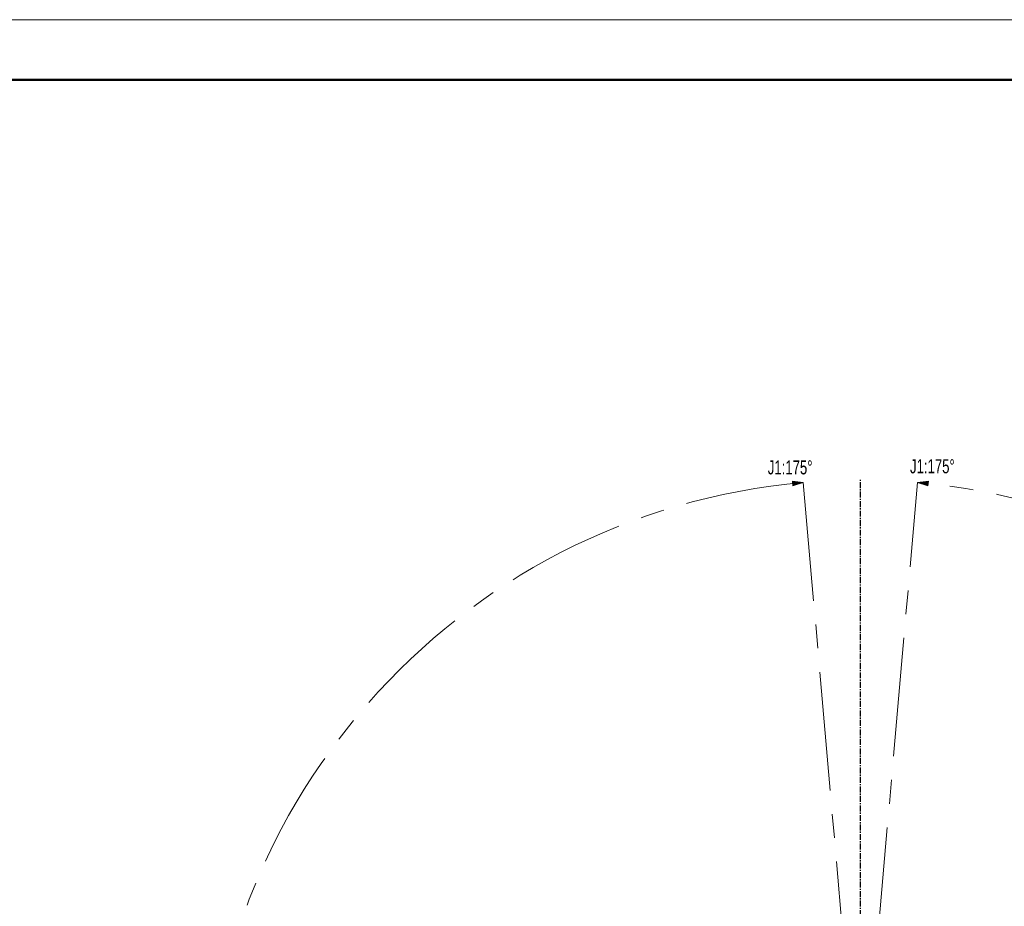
# Model space of a CAD drawing. Header units: millimetres. Extents: x -4 to 420, y 0 to 297.
# Tile 14 of 15: x 209 to 315, y 203 to 297. Entities that reach past the tile are written whole.
import ezdxf

# ---------------------------------------------------------------- set-up
doc = ezdxf.new("R2010")
doc.units = ezdxf.units.MM
doc.linetypes.add('CENTERX2', pattern=[20.32, 12.7, -2.54, 2.54, -2.54])
doc.layers.get('0').update_dxf_attribs({"lineweight": 18})
doc.layers.add('中心线层', color=6, linetype='CENTERX2', lineweight=25)
doc.layers.add('标注层', color=150, linetype='Continuous', lineweight=18)
doc.styles.add('SLDTEXTSTYLE0', font='txt', dxfattribs={"width": 0.7})

# ---------------------------------------------------------------- blocks, each defined once
blk = doc.blocks.new('块1')
at = {"linetype": 'Continuous'}
blk.add_hatch(color=7, dxfattribs=at).paths.add_polyline_path([(5474, 5770), (5449, 5655), (5500, 5655)], flags=0)
at = {"color": 7, "linetype": 'Continuous', "lineweight": 18}
for p, q in [((5474, 5770), (5449, 5655)), ((5500, 5655), (5474, 5770)), ((5449, 5655), (5500, 5655))]:
    blk.add_line(p, q, dxfattribs=at)
blk = doc.blocks.new('SW_CENTERMARKSYMBOL_4')
at = {"layer": '中心线层', "color": 0}
blk.add_line((0, 1), (0, 1400.5), dxfattribs=at)
blk = doc.blocks.new('2')
at = {"color": 0, "linetype": 'CENTERX2', "lineweight": 18}
for p, q in [((-6.0509, 69.73363), (0.05, 0)), ((0.05, 0), (6.1509, 69.73363))]:
    blk.add_line(p, q, dxfattribs=at)
blk.add_arc((0.05, 0), 70, 95, 85, dxfattribs=at)
at = {"color": 7, "linetype": 'Continuous', "xscale": 0.01, "yscale": 0.01, "zscale": 0.01}
for p, rotation in [((-68.29494, 119.2475), 274.993152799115), ((58.85132, 10.16342), 84.99315279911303)]:
    blk.add_blockref('块1', p, dxfattribs=dict(at, rotation=rotation))
at = {"layer": '中心线层', "color": 0, "xscale": 0.05, "yscale": 0.05, "zscale": 0.05}
blk.add_blockref('SW_CENTERMARKSYMBOL_4', (0.05, 0), dxfattribs=at)
at = {"layer": '标注层', "color": 7, "char_height": 1.5, "width": 9.9955307, "attachment_point": 1, "style": 'SLDTEXTSTYLE0'}
for insert in [(-9.8457, 72.10535), (5.35649, 72.21558)]:
    blk.add_mtext('J1:175%%D', dxfattribs=dict(at, insert=insert))

msp = doc.modelspace()

# ---------------------------------------------------------------- linework, layer by layer
at = {"color": 7, "linetype": 'Continuous', "lineweight": 18}
msp.add_line((0, 297.4), (419.99, 297.4), dxfattribs=at)
at = {"color": 7, "linetype": 'Continuous', "lineweight": 50}
msp.add_line((24, 290.99), (414, 290.99), dxfattribs=at)

# ---------------------------------------------------------------- block references
msp.add_blockref('2', (299.31, 178.22))

doc.saveas('drawing.dxf')
